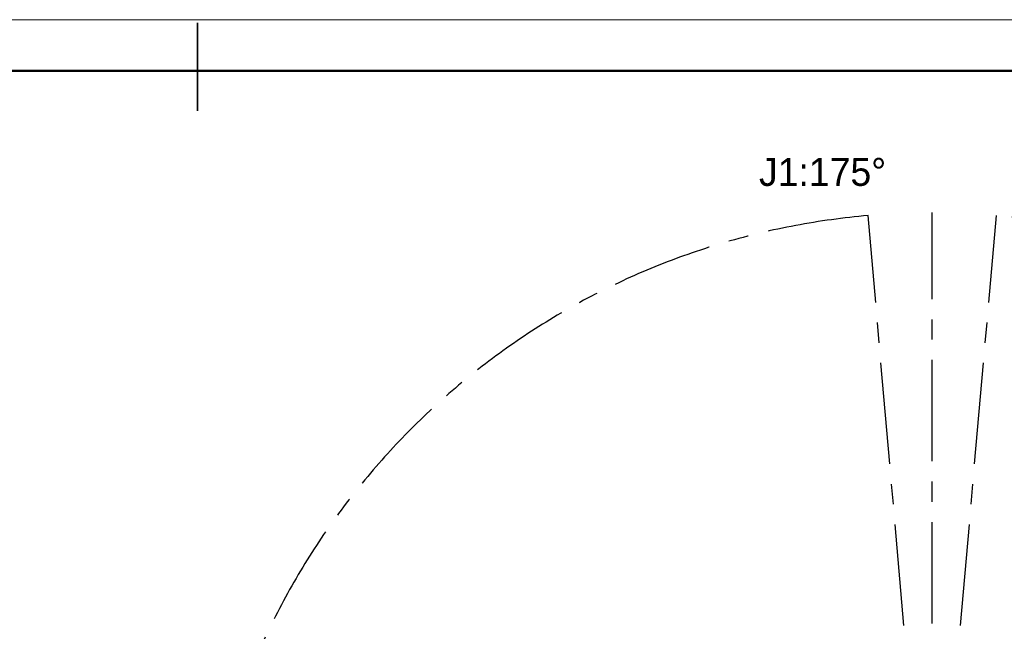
# Model space of a CAD drawing. Header units: millimetres. Extents: x 0 to 4200, y 0 to 2974.
# Tile 39 of 40: x 1867 to 3101, y 2207 to 2974. Entities that reach past the tile are written whole.
import ezdxf

# ---------------------------------------------------------------- set-up
doc = ezdxf.new("R2010")
doc.units = ezdxf.units.MM
doc.header["$LTSCALE"] = 10
doc.linetypes.add('CENTERX2', pattern=[20.32, 12.7, -2.54, 2.54, -2.54])
doc.layers.get('0').update_dxf_attribs({"lineweight": 18})
doc.layers.add('中心线层', color=6, linetype='CENTERX2', lineweight=25)
doc.layers.add('标注层', color=150, linetype='Continuous', lineweight=18)
doc.styles.add('SLDTEXTSTYLE1', font='txt')
doc.dimstyles.new('SLDDIMSTYLE0', dxfattribs={"dimtxt": 35, "dimasz": 40, "dimexe": 0, "dimexo": 0.0625, "dimgap": 8.75, "dimtad": 0, "dimtih": 1, "dimtoh": 1, "dimrnd": 1e-09, "dimzin": 12, "dimdsep": 46, "dimtxsty": 'SLDTEXTSTYLE1', "dimcen": 0, "dimdle": 80, "dimadec": 0, "dimazin": 3, "dimtfac": 1, "dimtdec": 3, "dimtofl": 0, "dimtmove": 0, "dimatfit": 3, "dimfxl": 1, "dimfrac": 2, "dimtolj": 1, "dimarcsym": 0})

# ---------------------------------------------------------------- blocks, each defined once
blk = doc.blocks.new('*X31')
at = {"layer": '标注层'}
blk.add_hatch(color=256, dxfattribs=at).paths.add_polyline_path([(3776.2, 2323.6), (3812.2, 2341.7), (3806.6, 2350)], flags=0)
for p, q in [((3776.2, 2323.6), (3897.9, 2405.2)), ((3897.9, 2405.2), (4028, 2405.2))]:
    blk.add_line(p, q, dxfattribs=at)
at = {"layer": '标注层', "char_height": 35, "attachment_point": 1, "style": 'SLDTEXTSTYLE1'}
for s, insert, width in [('%%C', (3907.9, 2450.3), 46.927), ('1844', (3946.6, 2450.3), 185.363)]:
    blk.add_mtext(s, dxfattribs=dict(at, insert=insert, width=width))
blk = doc.blocks.new('SW_CENTERMARKSYMBOL_3')
at = {"layer": '中心线层', "color": 0}
blk.add_line((0, 1), (0, 922.5), dxfattribs=at)

msp = doc.modelspace()

# ---------------------------------------------------------------- linework, layer by layer
at = {"color": 7, "linetype": 'Continuous', "lineweight": 18}
msp.add_line((-0.005, 2973.966), (4199.93, 2973.966), dxfattribs=at)
at = {"color": 7, "linetype": 'Continuous', "lineweight": 35}
msp.add_line((2089.959, 2859.894), (2089.959, 2969.894), dxfattribs=at)
at = {"color": 7, "linetype": 'Continuous', "lineweight": 50}
msp.add_line((239.959, 2909.894), (4139.959, 2909.894), dxfattribs=at)
at = {"layer": '中心线层', "linetype": 'CENTERX2'}
for q in [(2930.182, 2728.441), (3090.897, 2728.441)]:
    msp.add_line((3010.539, 1809.95), q, dxfattribs=at)
msp.add_arc((3010.539, 1809.95), 922, 95, 85, dxfattribs=at)

# ---------------------------------------------------------------- block references
at = {"layer": '中心线层'}
msp.add_blockref('SW_CENTERMARKSYMBOL_3', (3010.539, 1809.95), dxfattribs=at)

# ---------------------------------------------------------------- texts
at = {"layer": '标注层', "insert": (2793.574, 2800.643), "char_height": 35, "width": 333.18436, "attachment_point": 1, "style": 'SLDTEXTSTYLE1'}
msp.add_mtext('J1:175%%D', dxfattribs=at)

# ---------------------------------------------------------------- dimensions: what is measured, and where the dimension line sits
at = {"layer": '标注层'}
dim = msp.add_diameter_dim_2p(p1=(2244.871, 1296.3), p2=(3776.207, 2323.6), dimstyle='SLDDIMSTYLE0', override={"dimpost": '%%C<>', "dimsah": 1, "dimtzin": 12}, dxfattribs=at)
dim.commit()
dim.dimension.update_dxf_attribs({"geometry": '*X31', "text_midpoint": (3932.512, 2428.457), "dimtype": 163})

doc.saveas('drawing.dxf')
